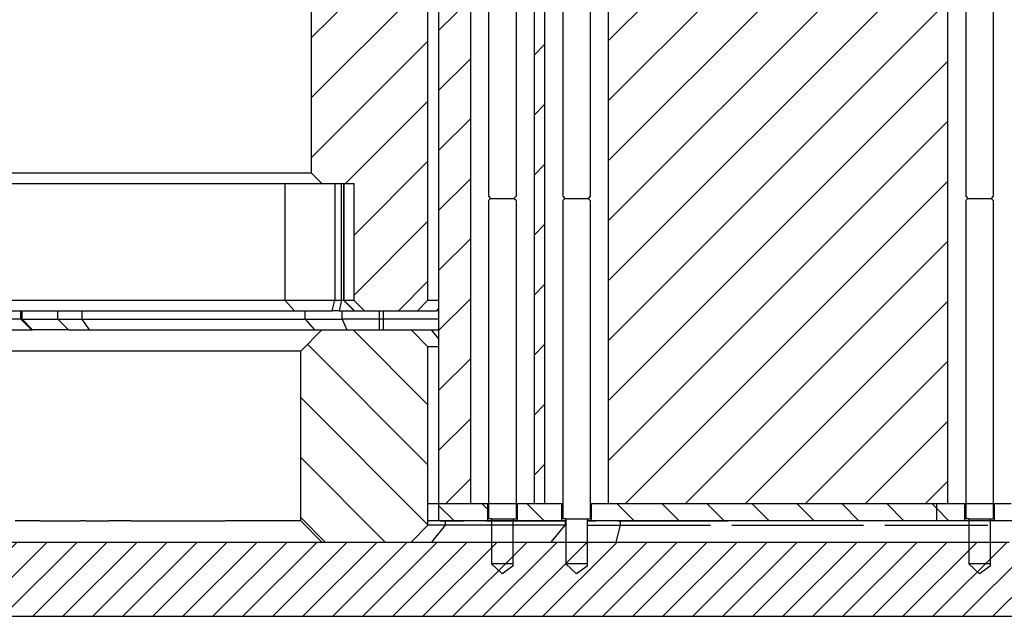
# Model space of a CAD drawing. Extents: x -1763 to 4575, y -3429 to 1051.
# Tile 15 of 174: x 58 to 104, y -2488 to -2460. Entities that reach past the tile are written whole.
import ezdxf

# ---------------------------------------------------------------- set-up
doc = ezdxf.new("R2010")
doc.units = 0
doc.linetypes.add('DASHED', pattern=[15, 7, -8])
doc.layers.get('0').update_dxf_attribs({"linetype": 'CONTINUOUS'})
doc.layers.add('1', color=7, linetype='CONTINUOUS')
pattern_1 = [(45, (-1142.24, -11457.8625), (-1.41421356, 1.41421356), [])]
pattern_2 = [(315, (-1142.24, -11457.8625), (1.06066017, 1.06066017), [])]

# ---------------------------------------------------------------- blocks, each defined once
blk = doc.blocks.new('Z-STACK', base_point=(-660.966, -2583.474))
at = {"linetype": 'CONTINUOUS'}
h = blk.add_hatch(dxfattribs=at)
h.set_pattern_fill('USER', color=1, scale=2, angle=45, pattern_type=0)
h.set_pattern_definition(pattern_1)
h.paths.add_polyline_path([(74.397, -2440.26), (74.555, -2440.26), (74.594, -2440.26), (74.781, -2440.26), (75.982, -2440.26), (77.147, -2440.26), (77.397, -2440.26), (77.397, -2482.36), (78.897, -2482.36), (78.897, -2436.46), (75.897, -2436.46), (75.397, -2436.46), (75.397, -2434.46), (74.567, -2434.46), (74.397, -2434.46)])
h = blk.add_hatch(dxfattribs=at)
h.set_pattern_fill('USER', color=1, scale=2, angle=45, pattern_type=0)
h.set_pattern_definition(pattern_1)
h.paths.add_polyline_path([(81.897, -2482.36), (82.397, -2482.36), (82.397, -2436.46), (81.897, -2436.46)])
h = blk.add_hatch(dxfattribs=at)
h.set_pattern_fill('USER', color=113, scale=2, angle=45, pattern_type=0)
h.set_pattern_definition(pattern_1)
h.paths.add_polyline_path([(71.397, -2444.26), (71.397, -2466.76), (71.897, -2467.26), (72.5, -2467.26), (72.825, -2467.26), (72.92, -2467.26), (72.937, -2467.26), (73.397, -2467.26), (73.397, -2472.76), (73.897, -2473.26), (76.397, -2473.26), (76.897, -2472.76), (76.897, -2441.56), (76.597, -2441.26), (76.593, -2441.26), (74.397, -2441.26)])
h = blk.add_hatch(dxfattribs=at)
h.set_pattern_fill('USER', color=40, scale=2, angle=315, pattern_type=0)
h.set_pattern_definition([(315, (-1142.24, -11457.8625), (1.41421356, 1.41421356), [])])
h.paths.add_polyline_path([(76.097, -2474.16), (76.093, -2474.16), (73.073, -2474.16), (72.151, -2474.16), (71.897, -2474.16), (70.897, -2475.16), (70.897, -2483.16), (71.897, -2484.16), (76.093, -2484.16), (76.097, -2484.16), (76.897, -2483.36), (76.897, -2474.96)])
h = blk.add_hatch(dxfattribs=at)
h.set_pattern_fill('USER', color=5, scale=1.5, angle=315, pattern_type=0)
h.set_pattern_definition(pattern_2)
h.paths.add_polyline_path([(77.397, -2482.36), (77.397, -2483.16), (78.362, -2483.16), (78.481, -2483.16), (78.582, -2483.16), (78.625, -2483.16), (78.983, -2483.16), (79.283, -2483.16), (79.697, -2483.16), (79.697, -2482.36), (78.897, -2482.36)])
h = blk.add_hatch(dxfattribs=at)
h.set_pattern_fill('USER', color=5, scale=1.5, angle=315, pattern_type=0)
h.set_pattern_definition(pattern_2)
h.paths.add_polyline_path([(81.097, -2482.36), (81.097, -2483.16), (83.197, -2483.16), (83.197, -2482.36), (82.397, -2482.36), (81.897, -2482.36)])
h = blk.add_hatch(dxfattribs=at)
h.set_pattern_fill('USER', color=5, scale=1.5, angle=315, pattern_type=0)
h.set_pattern_definition(pattern_2)
h.paths.add_polyline_path([(88.249, -2482.36), (86.936, -2482.36), (86.386, -2482.36), (85.397, -2482.36), (84.597, -2482.36), (84.597, -2483.16), (96.013, -2483.16), (100.882, -2483.16), (100.882, -2482.36), (99.66, -2482.36), (99.249, -2482.36), (98.112, -2482.36), (96.249, -2482.36), (95.749, -2482.36), (94.523, -2482.36), (92.886, -2482.36), (92.256, -2482.36), (91.749, -2482.36), (90.516, -2482.36), (89.886, -2482.36), (89.386, -2482.36), (88.837, -2482.36)])
h = blk.add_hatch(dxfattribs=at)
h.set_pattern_fill('USER', color=5, scale=1.5, angle=315, pattern_type=0)
h.set_pattern_definition(pattern_2)
h.paths.add_polyline_path([(101.396, -2482.36), (100.882, -2482.36), (100.882, -2483.16), (102.196, -2483.16), (102.196, -2483.16), (102.196, -2482.36), (102.196, -2482.36), (101.396, -2482.36)])
h = blk.add_hatch(dxfattribs=at)
h.set_pattern_fill('USER', color=5, scale=1.5, angle=315, pattern_type=0)
h.set_pattern_definition(pattern_2)
h.paths.add_polyline_path([(105.696, -2482.36), (104.896, -2482.36), (104.896, -2482.36), (104.396, -2482.36), (103.596, -2482.36), (103.596, -2483.16), (105.696, -2483.16), (105.696, -2483.16), (105.696, -2482.36)])
at = {"layer": '1', "linetype": 'CONTINUOUS'}
h = blk.add_hatch(dxfattribs=at)
h.set_pattern_fill('USER', color=1, scale=2, angle=45, pattern_type=0)
h.set_pattern_definition(pattern_1)
h.paths.add_polyline_path([(96.249, -2436.46), (95.749, -2436.46), (94.986, -2436.46), (94.523, -2436.46), (92.886, -2436.46), (92.256, -2436.46), (92.238, -2436.46), (91.98, -2436.46), (91.749, -2436.46), (90.516, -2436.46), (89.886, -2436.46), (89.386, -2436.46), (88.837, -2436.46), (88.553, -2436.46), (88.249, -2436.46), (87.443, -2436.46), (86.936, -2436.46), (86.386, -2436.46), (85.397, -2436.46), (85.397, -2482.36), (86.386, -2482.36), (86.936, -2482.36), (88.249, -2482.36), (88.837, -2482.36), (89.386, -2482.36), (89.886, -2482.36), (90.516, -2482.36), (91.749, -2482.36), (92.256, -2482.36), (92.886, -2482.36), (94.523, -2482.36), (95.749, -2482.36), (96.249, -2482.36), (98.112, -2482.36), (99.249, -2482.36), (99.66, -2482.36), (101.396, -2482.36), (101.396, -2482.36), (101.396, -2436.46), (101.396, -2436.46), (99.66, -2436.46), (99.249, -2436.46), (98.112, -2436.46)])
h = blk.add_hatch(dxfattribs=at)
h.set_pattern_fill('USER', color=4, angle=45, pattern_type=0)
h.set_pattern_definition([(45, (-1142.2401, -11457.8625), (-0.70710678, 0.70710678), [])])
h.paths.add_polyline_path([(136.345, -2484.16), (136.345, -2484.16), (141.821, -2484.16), (141.821, -2487.66), (136.345, -2487.66), (134.345, -2487.66), (100.643, -2487.66), (36.397, -2487.66), (36.397, -2484.16), (44.801, -2484.16), (44.801, -2484.16), (44.869, -2484.16), (44.869, -2484.16), (46.286, -2484.16), (46.44, -2484.16), (46.908, -2484.16), (57.163, -2484.16), (71.047, -2484.16), (71.897, -2484.16), (76.093, -2484.16), (76.097, -2484.16), (76.965, -2484.16), (77.058, -2484.16), (82.705, -2484.16), (83.397, -2484.16), (84.397, -2484.16), (84.557, -2484.16), (85.758, -2484.16), (103.294, -2484.16), (104.294, -2484.16), (106.758, -2484.16), (107.758, -2484.16), (110.221, -2484.16), (111.221, -2484.16), (111.635, -2484.16), (112.635, -2484.16), (117.442, -2484.16), (118.442, -2484.16), (120.917, -2484.16), (121.917, -2484.16), (123.063, -2484.16), (125.754, -2484.16), (129.567, -2484.16), (131.197, -2484.16), (134.345, -2484.16), (134.345, -2484.16)])
at = {"color": 7, "linetype": 'CONTINUOUS'}
for p, q in [((78.897, -2436.46), (78.897, -2482.36)), ((81.897, -2436.46), (81.897, -2482.36)), ((82.397, -2436.46), (82.397, -2482.36)), ((85.397, -2436.46), (85.397, -2482.36)), ((101.396, -2436.46), (101.396, -2482.36)), ((77.397, -2440.26), (77.397, -2482.36)), ((57.706, -2473.66), (57.706, -2473.26)), ((57.766, -2473.66), (57.766, -2473.26)), ((59.45, -2473.66), (59.45, -2473.26)), ((60.591, -2473.66), (60.591, -2473.26)), ((71.105, -2473.66), (71.105, -2473.26)), ((72.847, -2473.66), (72.847, -2473.26)), ((74.594, -2473.26), (74.594, -2474.16)), ((74.781, -2473.26), (74.781, -2474.16)), ((57.706, -2473.66), (52.278, -2473.66)), ((58.206, -2474.16), (57.706, -2473.66)), ((57.706, -2473.66), (57.766, -2473.66)), ((58.258, -2474.16), (57.766, -2473.66)), ((57.766, -2473.66), (59.45, -2473.66)), ((59.45, -2473.66), (59.943, -2474.16)), ((59.45, -2473.66), (60.04, -2473.66)), ((60.04, -2473.66), (60.591, -2473.66)), ((60.941, -2474.16), (60.591, -2473.66)), ((60.591, -2473.66), (68.04, -2473.66)), ((68.04, -2473.66), (71.105, -2473.66)), ((71.105, -2473.66), (72.079, -2473.66)), ((71.105, -2473.66), (71.549, -2474.16)), ((72.079, -2473.66), (72.651, -2473.66)), ((72.651, -2473.66), (72.847, -2473.66)), ((72.847, -2473.66), (73.073, -2474.16)), ((77.393, -2473.66), (72.847, -2473.66)), ((77.397, -2482.36), (76.897, -2482.36))]:
    blk.add_line(p, q, dxfattribs=at)
at = {"color": 113, "linetype": 'CONTINUOUS'}
for p, q in [((76.897, -2472.76), (76.897, -2441.56)), ((71.397, -2444.26), (71.397, -2466.76)), ((-28.603, -2466.76), (71.397, -2466.76)), ((71.397, -2466.76), (71.897, -2467.26)), ((52.965, -2467.26), (70.142, -2467.26)), ((70.142, -2467.26), (71.897, -2467.26)), ((70.142, -2467.26), (70.142, -2472.76)), ((71.897, -2467.26), (72.5, -2467.26)), ((72.5, -2467.26), (72.825, -2467.26)), ((72.5, -2467.26), (72.5, -2472.76)), ((72.825, -2467.26), (72.92, -2467.26)), ((72.825, -2472.76), (72.825, -2467.26)), ((72.92, -2467.26), (72.937, -2467.26)), ((72.92, -2467.26), (72.92, -2472.76)), ((72.937, -2467.26), (73.397, -2467.26)), ((72.937, -2467.26), (72.937, -2472.76)), ((73.397, -2467.26), (73.397, -2472.76)), ((52.965, -2472.76), (70.142, -2472.76)), ((70.142, -2472.76), (70.61, -2473.26)), ((70.142, -2472.76), (72.5, -2472.76)), ((72.379, -2473.26), (72.5, -2472.76)), ((72.5, -2472.76), (72.825, -2472.76)), ((72.825, -2472.76), (72.704, -2473.26)), ((72.825, -2472.76), (72.92, -2472.76)), ((73.42, -2473.26), (72.92, -2472.76)), ((72.92, -2472.76), (72.937, -2472.76)), ((72.937, -2472.76), (73.433, -2473.26)), ((72.937, -2472.76), (73.397, -2472.76)), ((73.397, -2472.76), (73.897, -2473.26)), ((76.397, -2473.26), (76.897, -2472.76)), ((76.897, -2472.76), (77.393, -2472.76)), ((53.269, -2473.26), (70.61, -2473.26)), ((70.61, -2473.26), (72.379, -2473.26)), ((72.704, -2473.26), (72.379, -2473.26)), ((72.704, -2473.26), (73.42, -2473.26)), ((73.42, -2473.26), (73.433, -2473.26)), ((73.433, -2473.26), (73.897, -2473.26)), ((73.897, -2473.26), (76.397, -2473.26)), ((76.397, -2473.26), (77.304, -2473.26)), ((77.393, -2473.15), (77.304, -2473.26)), ((77.393, -2473.26), (77.304, -2473.26))]:
    blk.add_line(p, q, dxfattribs=at)
at = {"color": 2, "linetype": 'CONTINUOUS'}
for p, q in [((79.747, -2449.56), (79.747, -2467.86)), ((81.047, -2449.56), (81.047, -2467.86)), ((83.247, -2449.56), (83.247, -2467.86)), ((84.547, -2449.56), (84.547, -2467.86)), ((102.246, -2449.56), (102.246, -2467.86)), ((103.546, -2449.56), (103.546, -2467.86)), ((79.747, -2467.86), (79.847, -2467.96)), ((79.747, -2468.06), (79.847, -2467.96)), ((81.047, -2467.86), (80.947, -2467.96)), ((81.047, -2468.06), (80.947, -2467.96)), ((83.247, -2467.86), (83.347, -2467.96)), ((83.247, -2468.06), (83.347, -2467.96)), ((84.547, -2467.86), (84.447, -2467.96)), ((84.547, -2468.06), (84.447, -2467.96)), ((102.246, -2467.86), (102.346, -2467.96)), ((102.246, -2468.06), (102.346, -2467.96)), ((103.546, -2467.86), (103.446, -2467.96)), ((103.546, -2468.06), (103.446, -2467.96)), ((79.747, -2468.06), (79.747, -2483.06)), ((81.047, -2468.06), (81.047, -2483.06)), ((83.247, -2468.06), (83.247, -2483.06)), ((84.547, -2468.06), (84.547, -2483.06)), ((102.246, -2468.06), (102.246, -2483.06)), ((103.546, -2468.06), (103.546, -2483.06)), ((79.897, -2483.06), (79.747, -2483.06)), ((79.897, -2483.06), (79.897, -2484.16)), ((80.897, -2483.06), (80.897, -2484.16)), ((80.897, -2483.06), (81.047, -2483.06)), ((83.397, -2483.06), (83.247, -2483.06)), ((83.397, -2483.06), (83.397, -2484.16)), ((84.397, -2483.06), (84.547, -2483.06)), ((84.397, -2483.06), (84.397, -2484.16)), ((102.396, -2483.06), (102.246, -2483.06)), ((102.396, -2483.06), (102.396, -2484.16)), ((103.396, -2483.06), (103.396, -2484.16)), ((103.396, -2483.06), (103.546, -2483.06)), ((79.897, -2484.16), (79.897, -2485.179)), ((80.897, -2484.16), (80.897, -2485.179)), ((83.397, -2484.16), (83.397, -2485.179)), ((84.397, -2484.16), (84.397, -2485.179)), ((102.396, -2484.16), (102.396, -2485.179)), ((103.396, -2484.16), (103.396, -2485.179)), ((80.397, -2485.66), (79.897, -2485.179)), ((80.897, -2485.179), (80.897, -2485.3)), ((83.897, -2485.66), (83.397, -2485.179)), ((84.397, -2485.179), (84.397, -2485.3)), ((102.896, -2485.66), (102.396, -2485.179)), ((103.396, -2485.179), (103.396, -2485.3)), ((80.897, -2485.3), (80.397, -2485.66)), ((84.397, -2485.3), (83.897, -2485.66)), ((103.396, -2485.3), (102.896, -2485.66))]:
    blk.add_line(p, q, dxfattribs=at)
at = {"color": 7, "linetype": 'DASHED'}
for p, q in [((57.706, -2473.66), (57.766, -2473.66)), ((57.766, -2473.66), (59.45, -2473.66)), ((59.45, -2473.66), (60.04, -2473.66)), ((60.04, -2473.66), (60.591, -2473.66)), ((60.591, -2473.66), (68.04, -2473.66)), ((68.04, -2473.66), (71.105, -2473.66)), ((71.105, -2473.66), (72.079, -2473.66)), ((72.079, -2473.66), (72.651, -2473.66)), ((57.163, -2474.16), (58.206, -2474.16)), ((58.206, -2474.16), (58.258, -2474.16)), ((58.206, -2474.16), (58.258, -2474.16)), ((59.943, -2474.16), (58.258, -2474.16)), ((59.943, -2474.16), (58.258, -2474.16)), ((59.943, -2474.16), (60.04, -2474.16)), ((59.943, -2474.16), (60.04, -2474.16)), ((60.04, -2474.16), (60.941, -2474.16)), ((60.04, -2474.16), (60.941, -2474.16)), ((60.941, -2474.16), (68.04, -2474.16)), ((60.941, -2474.16), (68.04, -2474.16)), ((68.04, -2474.16), (71.047, -2474.16)), ((68.04, -2474.16), (71.047, -2474.16)), ((71.047, -2474.16), (71.549, -2474.16)), ((71.047, -2474.16), (71.549, -2474.16)), ((71.549, -2474.16), (71.651, -2474.16)), ((71.549, -2474.16), (71.651, -2474.16)), ((71.651, -2474.16), (71.897, -2474.16)), ((71.651, -2474.16), (71.897, -2474.16)), ((71.897, -2474.16), (72.151, -2474.16)), ((71.897, -2474.16), (72.151, -2474.16)), ((72.151, -2474.16), (73.073, -2474.16)), ((73.073, -2474.16), (76.093, -2474.16)), ((76.093, -2474.16), (76.097, -2474.16)), ((76.097, -2474.16), (76.965, -2474.16)), ((76.965, -2474.16), (77.058, -2474.16)), ((77.058, -2474.16), (77.393, -2474.16)), ((78.897, -2482.36), (77.397, -2482.36)), ((79.697, -2482.36), (78.897, -2482.36)), ((80.759, -2482.36), (79.697, -2482.36)), ((81.097, -2482.36), (80.759, -2482.36)), ((81.897, -2482.36), (81.097, -2482.36)), ((82.397, -2482.36), (81.897, -2482.36)), ((83.197, -2482.36), (82.397, -2482.36)), ((83.247, -2482.36), (83.197, -2482.36)), ((84.597, -2482.36), (84.547, -2482.36)), ((85.397, -2482.36), (84.597, -2482.36)), ((86.386, -2482.36), (85.397, -2482.36)), ((86.936, -2482.36), (86.386, -2482.36)), ((88.249, -2482.36), (86.936, -2482.36)), ((88.837, -2482.36), (88.249, -2482.36)), ((89.386, -2482.36), (88.837, -2482.36)), ((89.886, -2482.36), (89.386, -2482.36)), ((90.516, -2482.36), (89.886, -2482.36)), ((91.749, -2482.36), (90.516, -2482.36)), ((92.256, -2482.36), (91.749, -2482.36)), ((92.886, -2482.36), (92.256, -2482.36)), ((94.523, -2482.36), (92.886, -2482.36)), ((95.749, -2482.36), (94.523, -2482.36)), ((96.249, -2482.36), (95.749, -2482.36)), ((98.112, -2482.36), (96.249, -2482.36)), ((99.249, -2482.36), (98.112, -2482.36)), ((99.66, -2482.36), (99.249, -2482.36)), ((101.396, -2482.36), (99.66, -2482.36)), ((102.196, -2482.36), (101.396, -2482.36)), ((101.396, -2482.36), (101.396, -2482.36)), ((102.196, -2482.36), (102.196, -2482.36)), ((103.259, -2482.36), (102.196, -2482.36)), ((103.596, -2482.36), (103.259, -2482.36)), ((104.396, -2482.36), (103.596, -2482.36)), ((58.601, -2483.16), (58.213, -2483.16)), ((58.601, -2483.16), (58.983, -2483.16)), ((58.983, -2483.16), (60.533, -2483.16)), ((60.74, -2483.16), (61.855, -2483.16)), ((62.29, -2483.16), (61.855, -2483.16)), ((62.679, -2483.16), (62.29, -2483.16)), ((62.883, -2483.16), (64.373, -2483.16)), ((64.373, -2483.16), (65.197, -2483.16)), ((65.197, -2483.16), (65.79, -2483.16)), ((65.79, -2483.16), (67.34, -2483.16)), ((77.397, -2483.16), (76.897, -2483.16)), ((78.362, -2483.16), (77.397, -2483.16)), ((77.477, -2483.16), (78.591, -2483.16)), ((78.481, -2483.16), (78.362, -2483.16)), ((78.582, -2483.16), (78.481, -2483.16)), ((78.625, -2483.16), (78.582, -2483.16)), ((79.027, -2483.16), (78.591, -2483.16)), ((78.983, -2483.16), (78.625, -2483.16)), ((79.283, -2483.16), (78.983, -2483.16)), ((79.416, -2483.16), (79.027, -2483.16)), ((79.697, -2483.16), (79.283, -2483.16)), ((79.62, -2483.16), (79.697, -2483.16)), ((81.032, -2483.16), (79.697, -2483.16)), ((79.697, -2483.16), (81.011, -2483.16)), ((81.011, -2483.16), (81.076, -2483.16)), ((81.076, -2483.16), (81.097, -2483.16)), ((81.097, -2483.16), (81.109, -2483.16)), ((81.109, -2483.16), (81.934, -2483.16)), ((81.934, -2483.16), (82.527, -2483.16)), ((82.527, -2483.16), (82.76, -2483.16)), ((82.76, -2483.16), (83.06, -2483.16)), ((83.06, -2483.16), (83.197, -2483.16)), ((83.197, -2483.16), (83.397, -2483.16)), ((84.397, -2483.16), (84.415, -2483.16)), ((84.415, -2483.16), (84.576, -2483.16)), ((84.415, -2483.16), (84.576, -2483.16)), ((84.576, -2483.16), (84.597, -2483.16)), ((84.576, -2483.16), (84.597, -2483.16)), ((84.597, -2483.16), (84.817, -2483.16)), ((84.597, -2483.16), (84.817, -2483.16)), ((85.252, -2483.16), (84.817, -2483.16)), ((85.252, -2483.16), (84.817, -2483.16)), ((85.311, -2483.16), (85.252, -2483.16)), ((85.311, -2483.16), (85.252, -2483.16)), ((85.529, -2483.16), (85.311, -2483.16)), ((85.529, -2483.16), (85.311, -2483.16)), ((85.641, -2483.16), (85.529, -2483.16)), ((85.641, -2483.16), (85.529, -2483.16)), ((85.845, -2483.16), (85.641, -2483.16)), ((85.845, -2483.16), (85.965, -2483.16)), ((85.845, -2483.16), (85.965, -2483.16)), ((85.965, -2483.16), (86.354, -2483.16)), ((85.965, -2483.16), (86.354, -2483.16)), ((86.354, -2483.16), (86.558, -2483.16)), ((86.558, -2483.16), (87.335, -2483.16)), ((86.558, -2483.16), (87.335, -2483.16)), ((87.335, -2483.16), (88.047, -2483.16)), ((87.335, -2483.16), (88.047, -2483.16)), ((88.047, -2483.16), (88.159, -2483.16)), ((88.047, -2483.16), (88.159, -2483.16)), ((88.159, -2483.16), (88.752, -2483.16)), ((88.159, -2483.16), (88.752, -2483.16)), ((88.752, -2483.16), (88.872, -2483.16)), ((88.752, -2483.16), (88.872, -2483.16)), ((88.872, -2483.16), (89.465, -2483.16)), ((88.872, -2483.16), (89.465, -2483.16)), ((89.465, -2483.16), (90.215, -2483.16)), ((89.465, -2483.16), (90.215, -2483.16)), ((90.215, -2483.16), (90.302, -2483.16)), ((90.215, -2483.16), (90.302, -2483.16)), ((90.302, -2483.16), (91.015, -2483.16))]:
    blk.add_line(p, q, dxfattribs=at)
at = {"color": 40, "linetype": 'CONTINUOUS'}
for p, q in [((57.163, -2474.16), (58.206, -2474.16)), ((58.206, -2474.16), (58.258, -2474.16)), ((59.943, -2474.16), (58.258, -2474.16)), ((59.943, -2474.16), (60.04, -2474.16)), ((60.04, -2474.16), (60.941, -2474.16)), ((60.941, -2474.16), (68.04, -2474.16)), ((68.04, -2474.16), (71.047, -2474.16)), ((70.897, -2475.16), (71.897, -2474.16)), ((71.047, -2474.16), (71.549, -2474.16)), ((71.549, -2474.16), (71.651, -2474.16)), ((71.651, -2474.16), (71.897, -2474.16)), ((71.897, -2474.16), (72.151, -2474.16)), ((72.151, -2474.16), (73.073, -2474.16)), ((73.073, -2474.16), (76.093, -2474.16)), ((76.093, -2474.16), (76.097, -2474.16)), ((76.097, -2474.16), (76.897, -2474.96)), ((76.097, -2474.16), (76.965, -2474.16)), ((76.965, -2474.16), (77.058, -2474.16)), ((77.393, -2474.57), (77.058, -2474.16)), ((77.058, -2474.16), (77.393, -2474.16)), ((76.897, -2483.36), (76.897, -2474.96)), ((77.393, -2474.96), (76.897, -2474.96)), ((70.897, -2475.16), (46.891, -2475.16)), ((70.897, -2483.16), (70.897, -2475.16)), ((58.213, -2483.16), (57.436, -2483.16)), ((58.601, -2483.16), (58.213, -2483.16)), ((58.601, -2483.16), (58.983, -2483.16)), ((58.983, -2483.16), (60.533, -2483.16)), ((60.74, -2483.16), (60.533, -2483.16)), ((60.74, -2483.16), (61.855, -2483.16)), ((62.29, -2483.16), (61.855, -2483.16)), ((62.679, -2483.16), (62.29, -2483.16)), ((62.883, -2483.16), (62.679, -2483.16)), ((62.883, -2483.16), (64.373, -2483.16)), ((64.373, -2483.16), (65.197, -2483.16)), ((65.197, -2483.16), (65.79, -2483.16)), ((65.79, -2483.16), (67.34, -2483.16)), ((70.897, -2483.16), (67.34, -2483.16)), ((70.897, -2483.16), (71.897, -2484.16)), ((76.097, -2484.16), (76.897, -2483.36)), ((77.713, -2483.36), (76.897, -2483.36)), ((77.713, -2483.36), (77.058, -2484.16)), ((77.713, -2483.16), (77.713, -2483.36)), ((83.36, -2483.36), (77.713, -2483.36)), ((82.705, -2484.16), (83.36, -2483.36)), ((83.36, -2483.16), (83.36, -2483.36)), ((83.397, -2483.36), (83.36, -2483.36)), ((84.397, -2483.36), (85.952, -2483.36)), ((85.952, -2483.36), (85.758, -2484.16)), ((85.952, -2483.16), (85.952, -2483.36)), ((85.952, -2483.36), (90.215, -2483.36)), ((91.215, -2483.36), (97.432, -2483.36)), ((98.432, -2483.36), (103.294, -2483.36)), ((71.897, -2484.16), (76.093, -2484.16))]:
    blk.add_line(p, q, dxfattribs=at)
at = {"color": 5, "linetype": 'DASHED'}
blk.add_line((77.397, -2482.36), (76.897, -2482.36), dxfattribs=at)
at = {"color": 5, "linetype": 'CONTINUOUS'}
for p, q in [((77.397, -2482.36), (77.397, -2483.16)), ((78.897, -2482.36), (77.397, -2482.36)), ((79.697, -2482.36), (78.897, -2482.36)), ((79.697, -2482.36), (79.697, -2483.16)), ((80.759, -2482.36), (79.697, -2482.36)), ((81.097, -2482.36), (80.759, -2482.36)), ((81.097, -2482.36), (81.097, -2483.16)), ((81.897, -2482.36), (81.097, -2482.36)), ((82.397, -2482.36), (81.897, -2482.36)), ((83.197, -2482.36), (82.397, -2482.36)), ((83.197, -2482.36), (83.197, -2483.16)), ((83.247, -2482.36), (83.197, -2482.36)), ((84.597, -2482.36), (84.547, -2482.36)), ((84.597, -2482.36), (84.597, -2483.16)), ((85.397, -2482.36), (84.597, -2482.36)), ((86.386, -2482.36), (85.397, -2482.36)), ((86.936, -2482.36), (86.386, -2482.36)), ((88.249, -2482.36), (86.936, -2482.36)), ((88.837, -2482.36), (88.249, -2482.36)), ((89.386, -2482.36), (88.837, -2482.36)), ((89.886, -2482.36), (89.386, -2482.36)), ((90.516, -2482.36), (89.886, -2482.36)), ((91.749, -2482.36), (90.516, -2482.36)), ((92.256, -2482.36), (91.749, -2482.36)), ((92.886, -2482.36), (92.256, -2482.36)), ((94.523, -2482.36), (92.886, -2482.36)), ((95.749, -2482.36), (94.523, -2482.36)), ((96.249, -2482.36), (95.749, -2482.36)), ((98.112, -2482.36), (96.249, -2482.36)), ((99.249, -2482.36), (98.112, -2482.36)), ((99.66, -2482.36), (99.249, -2482.36)), ((100.882, -2482.36), (99.66, -2482.36)), ((100.882, -2483.16), (100.882, -2482.36)), ((101.396, -2482.36), (100.882, -2482.36)), ((102.196, -2482.36), (101.396, -2482.36)), ((101.396, -2482.36), (101.396, -2482.36)), ((102.196, -2482.36), (102.196, -2483.16)), ((102.196, -2482.36), (102.196, -2482.36)), ((103.259, -2482.36), (102.196, -2482.36)), ((103.596, -2482.36), (103.259, -2482.36)), ((103.596, -2482.36), (103.596, -2483.16)), ((104.396, -2482.36), (103.596, -2482.36)), ((77.397, -2483.16), (76.897, -2483.16)), ((78.362, -2483.16), (77.397, -2483.16)), ((78.481, -2483.16), (78.362, -2483.16)), ((78.582, -2483.16), (78.481, -2483.16)), ((78.625, -2483.16), (78.582, -2483.16)), ((78.983, -2483.16), (78.625, -2483.16)), ((79.283, -2483.16), (78.983, -2483.16)), ((79.697, -2483.16), (79.283, -2483.16)), ((81.032, -2483.16), (79.697, -2483.16)), ((81.097, -2483.16), (81.032, -2483.16)), ((83.197, -2483.16), (81.097, -2483.16)), ((83.397, -2483.16), (83.197, -2483.16)), ((84.597, -2483.16), (84.397, -2483.16)), ((96.013, -2483.16), (84.597, -2483.16)), ((100.882, -2483.16), (96.013, -2483.16)), ((102.196, -2483.16), (100.882, -2483.16)), ((102.196, -2483.16), (102.196, -2483.16)), ((103.596, -2483.16), (102.196, -2483.16)), ((105.696, -2483.16), (103.596, -2483.16))]:
    blk.add_line(p, q, dxfattribs=at)
at = {"color": 4, "linetype": 'CONTINUOUS'}
for p, q in [((57.163, -2484.16), (71.047, -2484.16)), ((71.047, -2484.16), (71.897, -2484.16)), ((76.093, -2484.16), (76.097, -2484.16)), ((76.097, -2484.16), (76.965, -2484.16)), ((76.965, -2484.16), (77.058, -2484.16)), ((77.058, -2484.16), (82.705, -2484.16)), ((82.705, -2484.16), (83.397, -2484.16)), ((83.397, -2484.16), (84.397, -2484.16)), ((84.397, -2484.16), (84.557, -2484.16)), ((84.557, -2484.16), (85.758, -2484.16)), ((85.758, -2484.16), (103.294, -2484.16)), ((103.294, -2484.16), (104.294, -2484.16)), ((36.397, -2487.66), (100.643, -2487.66)), ((100.643, -2487.66), (134.345, -2487.66))]:
    blk.add_line(p, q, dxfattribs=at)
at = {"color": 40, "linetype": 'DASHED'}
for p, q in [((57.163, -2484.16), (71.047, -2484.16)), ((71.047, -2484.16), (71.897, -2484.16)), ((76.093, -2484.16), (76.097, -2484.16)), ((76.097, -2484.16), (76.965, -2484.16)), ((76.965, -2484.16), (77.058, -2484.16)), ((77.058, -2484.16), (82.705, -2484.16)), ((82.705, -2484.16), (83.397, -2484.16)), ((83.397, -2484.16), (84.397, -2484.16)), ((84.397, -2484.16), (84.557, -2484.16)), ((84.557, -2484.16), (85.758, -2484.16)), ((85.758, -2484.16), (100.643, -2484.16)), ((100.643, -2484.16), (103.294, -2484.16)), ((103.294, -2484.16), (104.294, -2484.16))]:
    blk.add_line(p, q, dxfattribs=at)
at = {"color": 4, "linetype": 'DASHED'}
blk.add_line((71.897, -2484.16), (76.093, -2484.16), dxfattribs=at)
at = {"layer": '1', "color": 2, "linetype": 'CONTINUOUS'}
for p, q in [((79.847, -2467.96), (80.947, -2467.96)), ((83.347, -2467.96), (84.447, -2467.96)), ((102.346, -2467.96), (103.446, -2467.96)), ((79.897, -2483.06), (80.897, -2483.06)), ((83.397, -2483.06), (84.397, -2483.06)), ((102.396, -2483.06), (103.396, -2483.06)), ((80.897, -2485.179), (79.897, -2485.179)), ((84.397, -2485.179), (83.397, -2485.179)), ((103.396, -2485.179), (102.396, -2485.179))]:
    blk.add_line(p, q, dxfattribs=at)

msp = doc.modelspace()

# ---------------------------------------------------------------- block references
at = {"layer": '1'}
msp.add_blockref('Z-STACK', (-660.966, -2583.474), dxfattribs=at)

doc.saveas('drawing.dxf')
